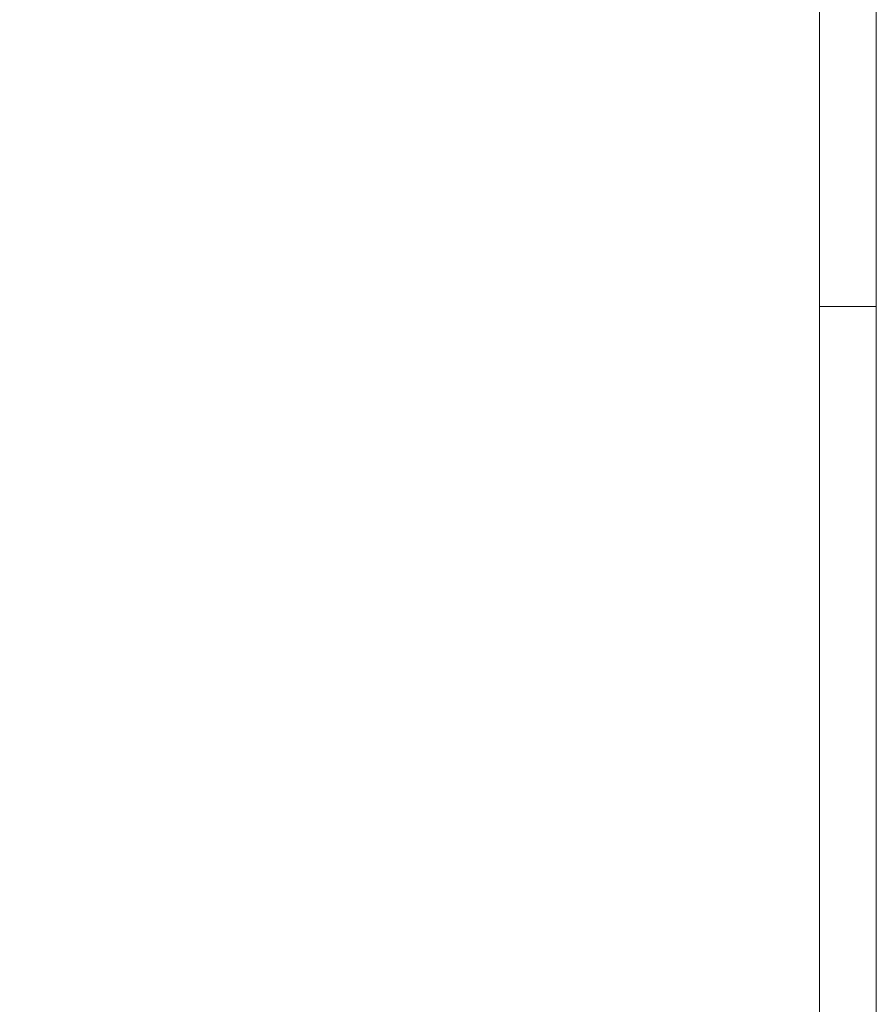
# Model space of a CAD drawing. Header units: millimetres. Extents: x 337 to 526, y -381 to -65.
# Tile 49 of 104: x 406 to 422, y -299 to -282. Entities that reach past the tile are written whole.
import ezdxf

# ---------------------------------------------------------------- set-up
doc = ezdxf.new("R2010")
doc.units = ezdxf.units.MM
doc.header["$MEASUREMENT"] = 0
doc.layers.add('PRANCHA 01', color=7, linetype='Continuous', lineweight=20)

msp = doc.modelspace()

# ---------------------------------------------------------------- linework, layer by layer
at = {"layer": 'PRANCHA 01'}
msp.add_line((420.5312, -287.0434), (421.5312, -287.0434), dxfattribs=at)
msp.add_line((420.5312, -287.0434), (421.5312, -287.0434), dxfattribs=at)
for points in [[(337.4312, -316.7434), (421.5312, -316.7434), (421.5312, -257.3434), (337.4312, -257.3434), (337.4312, -316.7434)], [(421.5312, -287.0434), (420.5312, -287.0434)], [(421.5312, -287.0434), (420.5312, -287.0434)]]:
    msp.add_lwpolyline(points, dxfattribs=at)
msp.add_lwpolyline([(339.9312, -315.7434), (420.5312, -315.7434), (420.5312, -258.3434), (339.9312, -258.3434)], close=True, dxfattribs=at)

doc.saveas('drawing.dxf')
